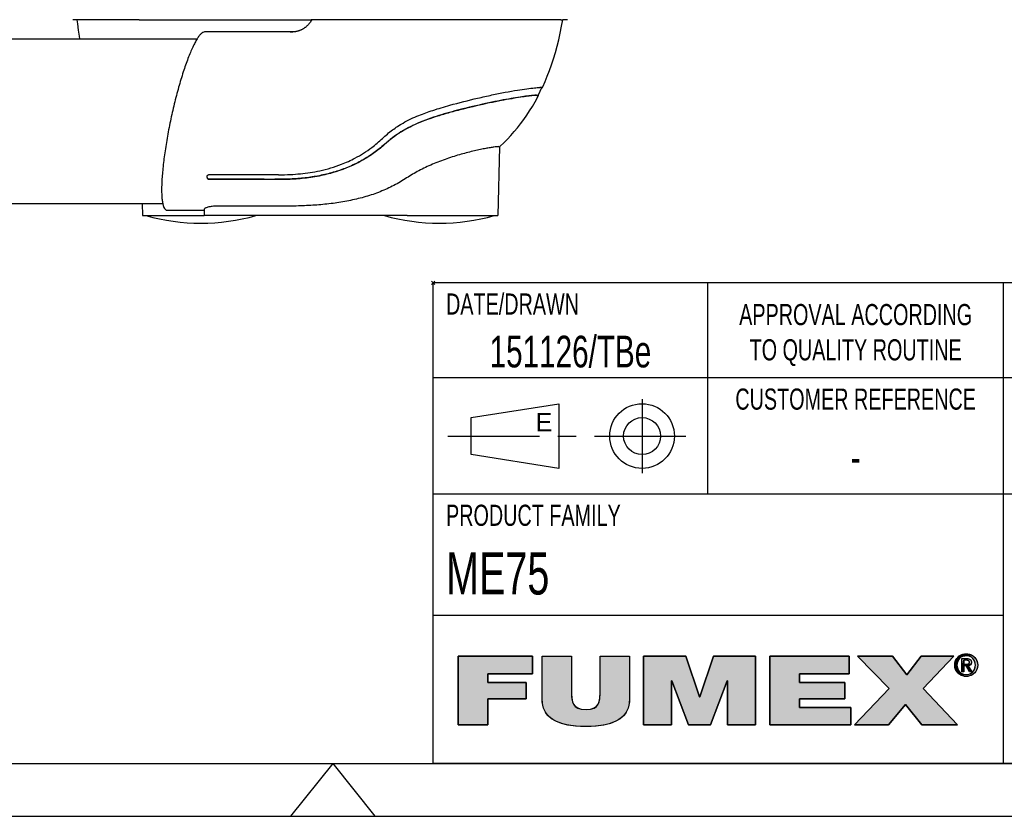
# Model space of a CAD drawing. Extents: x 0 to 420, y 0 to 297.
# Tile 3 of 9: x 205 to 299, y 0 to 75. Entities that reach past the tile are written whole.
import ezdxf

# ---------------------------------------------------------------- set-up
doc = ezdxf.new("R2010")
doc.units = 0
doc.header["$LTSCALE"] = 23.1
doc.linetypes.add('CENTER', pattern=[0.6, 0.375, -0.075, 0.075, -0.075])
doc.layers.get('0').update_dxf_attribs({"linetype": 'CONTINUOUS'})
for name, color, linetype in [('102181_DXF_CONTINUOUS_LINE', 7, 'CONTINUOUS'), ('102333-L_DXF_CONTINUOUS_LI', 7, 'CONTINUOUS'), ('102333-L_DXF_FORMAT', 7, 'CONTINUOUS'), ('105-5475-01_DXF_CONTINUOUS', 7, 'CONTINUOUS'), ('105-5475-02_DXF_CONTINUOUS', 7, 'CONTINUOUS')]:
    doc.layers.add(name, color=color, linetype=linetype)
doc.styles.get("Standard").update_dxf_attribs({"font": 'txt', "width": 0.7})
doc.styles.add('TEXTSTYLE_2', font='txt', dxfattribs={"width": 0.7})
doc.styles.add('TEXTSTYLE_3', font='txt')

# ---------------------------------------------------------------- blocks, each defined once
blk = doc.blocks.new('FUMEX_LOGO_BL1', base_point=(271.467, 11.941))
at = {"layer": '102333-L_DXF_FORMAT', "linetype": 'CONTINUOUS'}
for points in [[(249.687, 8.651), (246.886, 8.651), (246.886, 15.144), (253.914, 15.144), (253.914, 13.48), (249.687, 13.48), (249.687, 12.671), (253.316, 12.671), (253.316, 11.124), (249.687, 11.124)], [(263.1, 15.144), (263.1, 11.161), (263.061, 10.663), (262.951, 10.231), (262.77, 9.853), (262.519, 9.523), (262.195, 9.237), (261.786, 8.992), (261.277, 8.79), (260.65, 8.633), (259.879, 8.532), (258.962, 8.496), (258.038, 8.532), (257.267, 8.634), (256.638, 8.791), (256.129, 8.994), (255.719, 9.239), (255.393, 9.525), (255.141, 9.856), (254.961, 10.234), (254.849, 10.665), (254.811, 11.161), (254.811, 15.144), (257.612, 15.144), (257.612, 11.606), (257.625, 11.177), (257.682, 10.851), (257.79, 10.6), (257.955, 10.403), (258.195, 10.251), (258.526, 10.152), (258.974, 10.115), (259.411, 10.152), (259.733, 10.252), (259.966, 10.404), (260.128, 10.602), (260.233, 10.857), (260.287, 11.19), (260.299, 11.606), (260.299, 15.144)], [(267.078, 8.651), (264.429, 8.651), (264.429, 15.144), (268.415, 15.144), (269.713, 11.325), (269.739, 11.325), (271.038, 15.144), (275.023, 15.144), (275.023, 8.651), (272.375, 8.651), (272.375, 12.816), (272.349, 12.816), (270.77, 8.651), (268.682, 8.651), (267.103, 12.816), (267.078, 12.816)], [(284.038, 8.651), (276.373, 8.651), (276.373, 15.144), (283.898, 15.144), (283.898, 13.48), (279.174, 13.48), (279.174, 12.671), (283.465, 12.671), (283.465, 11.124), (279.174, 11.124), (279.174, 10.315), (284.038, 10.315)], [(287.6, 8.651), (284.392, 8.651), (287.677, 12.107), (284.684, 15.144), (287.97, 15.144), (289.345, 13.38), (290.694, 15.144), (293.801, 15.144), (290.886, 12.089), (294.133, 8.651), (290.758, 8.651), (289.205, 10.588)], [(294.318, 14.927), (294.237, 14.824), (294.173, 14.709), (294.126, 14.585), (294.097, 14.453), (294.087, 14.314), (293.883, 14.149), (293.871, 14.314), (293.883, 14.477), (293.919, 14.632), (293.976, 14.78), (294.056, 14.917), (294.364, 14.974)], [(294.465, 15.055), (294.364, 14.974), (294.056, 14.917), (294.156, 15.041), (294.578, 15.12)], [(294.699, 15.167), (294.578, 15.12), (294.156, 15.041), (294.275, 15.15), (294.828, 15.196)], [(294.963, 15.206), (294.828, 15.196), (294.275, 15.15), (294.342, 15.199), (295.438, 15.279), (295.58, 15.198), (295.645, 15.15), (295.764, 15.041), (295.864, 14.917), (295.943, 14.78), (296.001, 14.633), (296.036, 14.477), (296.048, 14.314), (296.036, 14.149), (296.001, 13.992), (295.944, 13.844), (295.864, 13.707), (295.765, 13.582), (295.646, 13.473), (295.579, 13.424), (295.438, 13.343), (295.286, 13.284), (295.126, 13.249), (294.798, 13.249), (294.637, 13.284), (294.484, 13.343), (294.408, 13.383), (294.963, 13.416), (295.096, 13.425), (295.224, 13.454), (295.345, 13.502), (295.457, 13.567), (295.557, 13.649), (295.603, 13.695), (295.683, 13.798), (295.747, 13.914), (295.794, 14.039), (295.823, 14.173), (295.832, 14.314), (295.823, 14.453), (295.794, 14.585), (295.747, 14.71), (295.682, 14.824), (295.602, 14.928), (295.557, 14.973), (295.456, 15.055), (295.344, 15.12), (295.224, 15.167), (295.096, 15.196)], [(294.963, 15.385), (295.126, 15.373), (295.286, 15.338), (295.438, 15.279), (294.342, 15.199), (294.484, 15.279), (294.637, 15.338), (294.798, 15.373)], [(294.735, 14.771), (294.548, 13.691), (294.548, 14.93), (295.019, 14.93), (295.024, 14.93), (295.128, 14.925), (295.212, 14.91), (295.279, 14.887), (295.334, 14.857), (295.378, 14.819), (295.396, 14.797), (295.412, 14.773), (295.436, 14.72), (295.452, 14.655), (295.457, 14.578), (295.451, 14.504), (295.435, 14.44), (295.409, 14.386), (295.092, 14.395), (295.131, 14.403), (295.162, 14.414), (295.188, 14.427), (295.21, 14.444), (295.228, 14.464), (295.242, 14.487), (295.252, 14.516), (295.259, 14.549), (295.261, 14.589), (295.259, 14.623), (295.252, 14.652), (295.241, 14.677), (295.225, 14.699), (295.206, 14.718), (295.182, 14.734), (295.153, 14.748), (295.118, 14.759), (295.076, 14.766), (295.026, 14.771), (294.991, 14.771), (294.863, 14.771)], [(294.097, 14.173), (294.126, 14.039), (294.173, 13.914), (294.237, 13.799), (294.317, 13.696), (294.155, 13.583), (294.056, 13.707), (293.976, 13.844), (293.919, 13.993), (293.883, 14.149), (294.087, 14.314)], [(294.96, 14.388), (294.978, 14.388), (295.043, 14.39), (295.092, 14.395), (295.409, 14.386), (294.735, 14.229), (294.735, 13.691), (294.548, 13.691), (294.735, 14.771), (294.735, 14.58), (294.735, 14.388), (294.848, 14.388)], [(295.136, 14.237), (295.489, 13.691), (295.278, 13.691), (294.951, 14.229), (294.735, 14.229), (295.409, 14.386), (295.373, 14.341), (295.328, 14.303), (295.273, 14.273), (295.207, 14.25)], [(294.364, 13.648), (294.465, 13.567), (294.273, 13.474), (294.155, 13.583), (294.317, 13.696)], [(294.577, 13.502), (294.699, 13.454), (294.408, 13.383), (294.273, 13.474), (294.465, 13.567)]]:
    blk.add_hatch(color=7, dxfattribs=at).paths.add_polyline_path(points)
at = {"layer": '102333-L_DXF_FORMAT', "color": 7, "linetype": 'CONTINUOUS'}
for p, q in [((253.914, 15.144), (246.886, 15.144)), ((246.886, 15.144), (246.886, 8.651)), ((253.914, 15.144), (246.886, 15.144)), ((246.886, 15.144), (246.886, 8.651)), ((253.914, 13.48), (253.914, 15.144)), ((253.914, 13.48), (253.914, 15.144)), ((268.415, 15.144), (264.429, 15.144)), ((264.429, 15.144), (264.429, 8.651)), ((268.415, 15.144), (264.429, 15.144)), ((264.429, 15.144), (264.429, 8.651)), ((269.713, 11.325), (268.415, 15.144)), ((269.713, 11.325), (268.415, 15.144)), ((271.038, 15.144), (269.739, 11.325)), ((271.038, 15.144), (269.739, 11.325)), ((275.023, 15.144), (271.038, 15.144)), ((275.023, 15.144), (271.038, 15.144)), ((275.023, 8.651), (275.023, 15.144)), ((275.023, 8.651), (275.023, 15.144)), ((283.898, 15.144), (276.373, 15.144)), ((276.373, 15.144), (276.373, 8.651)), ((283.898, 15.144), (276.373, 15.144)), ((276.373, 15.144), (276.373, 8.651)), ((283.898, 13.48), (283.898, 15.144)), ((283.898, 13.48), (283.898, 15.144)), ((287.97, 15.144), (284.684, 15.144)), ((284.684, 15.144), (287.677, 12.107)), ((287.97, 15.144), (284.684, 15.144)), ((284.684, 15.144), (287.677, 12.107)), ((289.345, 13.38), (287.97, 15.144)), ((289.345, 13.38), (287.97, 15.144)), ((290.694, 15.144), (289.345, 13.38)), ((290.694, 15.144), (289.345, 13.38)), ((293.801, 15.144), (290.694, 15.144)), ((293.801, 15.144), (290.694, 15.144)), ((290.886, 12.089), (293.801, 15.144)), ((290.886, 12.089), (293.801, 15.144)), ((249.687, 12.671), (249.687, 13.48)), ((249.687, 13.48), (253.914, 13.48)), ((249.687, 12.671), (249.687, 13.48)), ((249.687, 13.48), (253.914, 13.48)), ((279.174, 12.671), (279.174, 13.48)), ((279.174, 13.48), (283.898, 13.48)), ((279.174, 12.671), (279.174, 13.48)), ((279.174, 13.48), (283.898, 13.48)), ((253.316, 12.671), (249.687, 12.671)), ((253.316, 12.671), (249.687, 12.671)), ((253.316, 11.124), (253.316, 12.671)), ((253.316, 11.124), (253.316, 12.671)), ((267.078, 8.651), (267.078, 12.816)), ((267.078, 12.816), (267.103, 12.816)), ((267.078, 8.651), (267.078, 12.816)), ((267.078, 12.816), (267.103, 12.816)), ((267.103, 12.816), (268.682, 8.651)), ((267.103, 12.816), (268.682, 8.651)), ((270.77, 8.651), (272.349, 12.816)), ((270.77, 8.651), (272.349, 12.816)), ((272.349, 12.816), (272.375, 12.816)), ((272.349, 12.816), (272.375, 12.816)), ((272.375, 12.816), (272.375, 8.651)), ((272.375, 12.816), (272.375, 8.651)), ((283.465, 12.671), (279.174, 12.671)), ((283.465, 12.671), (279.174, 12.671)), ((283.465, 11.124), (283.465, 12.671)), ((283.465, 11.124), (283.465, 12.671)), ((269.739, 11.325), (269.713, 11.325)), ((269.739, 11.325), (269.713, 11.325)), ((287.677, 12.107), (284.392, 8.651)), ((287.677, 12.107), (284.392, 8.651)), ((294.133, 8.651), (290.886, 12.089)), ((294.133, 8.651), (290.886, 12.089)), ((249.687, 8.651), (249.687, 11.124)), ((249.687, 11.124), (253.316, 11.124)), ((249.687, 8.651), (249.687, 11.124)), ((249.687, 11.124), (253.316, 11.124)), ((279.174, 10.315), (279.174, 11.124)), ((279.174, 11.124), (283.465, 11.124)), ((279.174, 10.315), (279.174, 11.124)), ((279.174, 11.124), (283.465, 11.124)), ((284.038, 10.315), (279.174, 10.315)), ((284.038, 10.315), (279.174, 10.315)), ((284.038, 8.651), (284.038, 10.315)), ((284.038, 8.651), (284.038, 10.315)), ((287.6, 8.651), (289.205, 10.588)), ((287.6, 8.651), (289.205, 10.588)), ((289.205, 10.588), (290.758, 8.651)), ((289.205, 10.588), (290.758, 8.651)), ((246.886, 8.651), (249.687, 8.651)), ((246.886, 8.651), (249.687, 8.651)), ((264.429, 8.651), (267.078, 8.651)), ((264.429, 8.651), (267.078, 8.651)), ((268.682, 8.651), (270.77, 8.651)), ((268.682, 8.651), (270.77, 8.651)), ((272.375, 8.651), (275.023, 8.651)), ((272.375, 8.651), (275.023, 8.651)), ((276.373, 8.651), (284.038, 8.651)), ((276.373, 8.651), (284.038, 8.651)), ((284.392, 8.651), (287.6, 8.651)), ((284.392, 8.651), (287.6, 8.651)), ((290.758, 8.651), (294.133, 8.651)), ((290.758, 8.651), (294.133, 8.651))]:
    blk.add_line(p, q, dxfattribs=at)
for points in [[(249.687, 8.651), (246.886, 8.651), (246.886, 15.144), (253.914, 15.144), (253.914, 13.48), (249.687, 13.48), (249.687, 12.671), (253.316, 12.671), (253.316, 11.124), (249.687, 11.124), (249.687, 8.651)], [(263.1, 15.144), (263.1, 11.161), (263.061, 10.663), (262.951, 10.231), (262.77, 9.853), (262.519, 9.523), (262.195, 9.237), (261.786, 8.992), (261.277, 8.79), (260.65, 8.633), (259.879, 8.532), (258.962, 8.496), (258.038, 8.532), (257.267, 8.634), (256.638, 8.791), (256.129, 8.994), (255.719, 9.239), (255.393, 9.525), (255.141, 9.856), (254.961, 10.234), (254.849, 10.665), (254.811, 11.161), (254.811, 15.144), (257.612, 15.144), (257.612, 11.606), (257.625, 11.177), (257.682, 10.851), (257.79, 10.6), (257.955, 10.403), (258.195, 10.251), (258.526, 10.152), (258.974, 10.115), (259.411, 10.152), (259.733, 10.252), (259.966, 10.404), (260.128, 10.602), (260.233, 10.857), (260.287, 11.19), (260.299, 11.606), (260.299, 15.144), (263.1, 15.144)], [(267.078, 8.651), (264.429, 8.651), (264.429, 15.144), (268.415, 15.144), (269.713, 11.325), (269.739, 11.325), (271.038, 15.144), (275.023, 15.144), (275.023, 8.651), (272.375, 8.651), (272.375, 12.816), (272.349, 12.816), (270.77, 8.651), (268.682, 8.651), (267.103, 12.816), (267.078, 12.816), (267.078, 8.651)], [(284.038, 8.651), (276.373, 8.651), (276.373, 15.144), (283.898, 15.144), (283.898, 13.48), (279.174, 13.48), (279.174, 12.671), (283.465, 12.671), (283.465, 11.124), (279.174, 11.124), (279.174, 10.315), (284.038, 10.315), (284.038, 8.651)], [(287.6, 8.651), (284.392, 8.651), (287.677, 12.107), (284.684, 15.144), (287.97, 15.144), (289.345, 13.38), (290.694, 15.144), (293.801, 15.144), (290.886, 12.089), (294.133, 8.651), (290.758, 8.651), (289.205, 10.588), (287.6, 8.651)], [(294.318, 14.927), (294.237, 14.824), (294.173, 14.709), (294.126, 14.585), (294.097, 14.453), (294.087, 14.314), (293.883, 14.149), (293.871, 14.314), (293.883, 14.477), (293.919, 14.632), (293.976, 14.78), (294.056, 14.917), (294.364, 14.974), (294.318, 14.927)], [(294.465, 15.055), (294.364, 14.974), (294.056, 14.917), (294.156, 15.041), (294.578, 15.12), (294.465, 15.055)], [(294.699, 15.167), (294.578, 15.12), (294.156, 15.041), (294.275, 15.15), (294.828, 15.196), (294.699, 15.167)], [(294.963, 15.206), (294.828, 15.196), (294.275, 15.15), (294.342, 15.199), (295.438, 15.279), (295.58, 15.198), (295.645, 15.15), (295.764, 15.041), (295.864, 14.917), (295.943, 14.78), (296.001, 14.633), (296.036, 14.477), (296.048, 14.314), (296.036, 14.149), (296.001, 13.992), (295.944, 13.844), (295.864, 13.707), (295.765, 13.582), (295.646, 13.473), (295.579, 13.424), (295.438, 13.343), (295.286, 13.284), (295.126, 13.249), (294.798, 13.249), (294.637, 13.284), (294.484, 13.343), (294.408, 13.383), (294.963, 13.416), (295.096, 13.425), (295.224, 13.454), (295.345, 13.502), (295.457, 13.567), (295.557, 13.649), (295.603, 13.695), (295.683, 13.798), (295.747, 13.914), (295.794, 14.039), (295.823, 14.173), (295.832, 14.314), (295.823, 14.453), (295.794, 14.585), (295.747, 14.71), (295.682, 14.824), (295.602, 14.928), (295.557, 14.973), (295.456, 15.055), (295.344, 15.12), (295.224, 15.167), (295.096, 15.196), (294.963, 15.206)], [(294.963, 15.385), (295.126, 15.373), (295.286, 15.338), (295.438, 15.279), (294.342, 15.199), (294.484, 15.279), (294.637, 15.338), (294.798, 15.373), (294.963, 15.385)], [(294.735, 14.771), (294.548, 13.691), (294.548, 14.93), (295.019, 14.93), (295.024, 14.93), (295.128, 14.925), (295.212, 14.91), (295.279, 14.887), (295.334, 14.857), (295.378, 14.819), (295.396, 14.797), (295.412, 14.773), (295.436, 14.72), (295.452, 14.655), (295.457, 14.578), (295.451, 14.504), (295.435, 14.44), (295.409, 14.386), (295.092, 14.395), (295.131, 14.403), (295.162, 14.414), (295.188, 14.427), (295.21, 14.444), (295.228, 14.464), (295.242, 14.487), (295.252, 14.516), (295.259, 14.549), (295.261, 14.589), (295.259, 14.623), (295.252, 14.652), (295.241, 14.677), (295.225, 14.699), (295.206, 14.718), (295.182, 14.734), (295.153, 14.748), (295.118, 14.759), (295.076, 14.766), (295.026, 14.771), (294.991, 14.771), (294.863, 14.771), (294.735, 14.771)], [(294.097, 14.173), (294.126, 14.039), (294.173, 13.914), (294.237, 13.799), (294.317, 13.696), (294.155, 13.583), (294.056, 13.707), (293.976, 13.844), (293.919, 13.993), (293.883, 14.149), (294.087, 14.314), (294.097, 14.173)], [(294.96, 14.388), (294.978, 14.388), (295.043, 14.39), (295.092, 14.395), (295.409, 14.386), (294.735, 14.229), (294.735, 13.691), (294.548, 13.691), (294.735, 14.771), (294.735, 14.58), (294.735, 14.388), (294.848, 14.388), (294.96, 14.388)], [(295.136, 14.237), (295.489, 13.691), (295.278, 13.691), (294.951, 14.229), (294.735, 14.229), (295.409, 14.386), (295.373, 14.341), (295.328, 14.303), (295.273, 14.273), (295.207, 14.25), (295.136, 14.237)], [(294.364, 13.648), (294.465, 13.567), (294.273, 13.474), (294.155, 13.583), (294.317, 13.696), (294.364, 13.648)], [(294.577, 13.502), (294.699, 13.454), (294.408, 13.383), (294.273, 13.474), (294.465, 13.567), (294.577, 13.502)]]:
    blk.add_lwpolyline(points, dxfattribs=at)
for points, knots in [([(263.1, 15.144), (263.1, 15.144), (260.299, 15.144), (260.299, 15.144), (260.299, 15.144), (260.299, 11.606), (260.299, 11.606), (260.299, 10.943), (260.299, 10.115), (258.974, 10.115), (257.612, 10.115), (257.612, 10.943), (257.612, 11.606), (257.612, 11.606), (257.612, 15.144), (257.612, 15.144), (257.612, 15.144), (254.811, 15.144), (254.811, 15.144), (254.811, 15.144), (254.811, 11.161), (254.811, 11.161), (254.811, 9.36), (256.186, 8.496), (258.962, 8.496), (261.738, 8.496), (263.1, 9.36), (263.1, 11.161), (263.1, 11.161), (263.1, 15.144), (263.1, 15.144)], [0, 0, 0, 0, 1, 1, 1, 2, 2, 2, 3, 3, 3, 4, 4, 4, 5, 5, 5, 6, 6, 6, 7, 7, 7, 8, 8, 8, 9, 9, 9, 10, 10, 10, 10]), ([(263.1, 15.144), (263.1, 15.144), (260.299, 15.144), (260.299, 15.144), (260.299, 15.144), (260.299, 11.606), (260.299, 11.606), (260.299, 10.943), (260.299, 10.115), (258.974, 10.115), (257.612, 10.115), (257.612, 10.943), (257.612, 11.606), (257.612, 11.606), (257.612, 15.144), (257.612, 15.144), (257.612, 15.144), (254.811, 15.144), (254.811, 15.144), (254.811, 15.144), (254.811, 11.161), (254.811, 11.161), (254.811, 9.36), (256.186, 8.496), (258.962, 8.496), (261.738, 8.496), (263.1, 9.36), (263.1, 11.161), (263.1, 11.161), (263.1, 15.144), (263.1, 15.144)], [0, 0, 0, 0, 1, 1, 1, 2, 2, 2, 3, 3, 3, 4, 4, 4, 5, 5, 5, 6, 6, 6, 7, 7, 7, 8, 8, 8, 9, 9, 9, 10, 10, 10, 10]), ([(294.963, 13.237), (295.548, 13.237), (296.048, 13.691), (296.048, 14.314), (296.048, 14.93), (295.548, 15.385), (294.963, 15.385), (294.372, 15.385), (293.871, 14.93), (293.871, 14.314), (293.871, 13.691), (294.372, 13.237), (294.963, 13.237)], [0, 0, 0, 0, 1, 1, 1, 2, 2, 2, 3, 3, 3, 4, 4, 4, 4]), ([(294.963, 13.237), (295.548, 13.237), (296.048, 13.691), (296.048, 14.314), (296.048, 14.93), (295.548, 15.385), (294.963, 15.385), (294.372, 15.385), (293.871, 14.93), (293.871, 14.314), (293.871, 13.691), (294.372, 13.237), (294.963, 13.237)], [0, 0, 0, 0, 1, 1, 1, 2, 2, 2, 3, 3, 3, 4, 4, 4, 4]), ([(294.087, 14.314), (294.087, 14.823), (294.471, 15.206), (294.963, 15.206), (295.449, 15.206), (295.832, 14.823), (295.832, 14.314), (295.832, 13.797), (295.449, 13.416), (294.963, 13.416), (294.471, 13.416), (294.087, 13.797), (294.087, 14.314)], [0, 0, 0, 0, 1, 1, 1, 2, 2, 2, 3, 3, 3, 4, 4, 4, 4]), ([(294.087, 14.314), (294.087, 14.823), (294.471, 15.206), (294.963, 15.206), (295.449, 15.206), (295.832, 14.823), (295.832, 14.314), (295.832, 13.797), (295.449, 13.416), (294.963, 13.416), (294.471, 13.416), (294.087, 13.797), (294.087, 14.314)], [0, 0, 0, 0, 1, 1, 1, 2, 2, 2, 3, 3, 3, 4, 4, 4, 4]), ([(294.735, 14.229), (294.735, 14.229), (294.951, 14.229), (294.951, 14.229), (294.951, 14.229), (295.278, 13.691), (295.278, 13.691), (295.278, 13.691), (295.489, 13.691), (295.489, 13.691), (295.489, 13.691), (295.136, 14.237), (295.136, 14.237), (295.318, 14.26), (295.457, 14.356), (295.457, 14.578), (295.457, 14.823), (295.312, 14.93), (295.019, 14.93), (295.019, 14.93), (294.548, 14.93), (294.548, 14.93), (294.548, 14.93), (294.548, 13.691), (294.548, 13.691), (294.548, 13.691), (294.735, 13.691), (294.735, 13.691), (294.735, 13.691), (294.735, 14.229), (294.735, 14.229)], [0, 0, 0, 0, 1, 1, 1, 2, 2, 2, 3, 3, 3, 4, 4, 4, 5, 5, 5, 6, 6, 6, 7, 7, 7, 8, 8, 8, 9, 9, 9, 10, 10, 10, 10]), ([(294.735, 14.229), (294.735, 14.229), (294.951, 14.229), (294.951, 14.229), (294.951, 14.229), (295.278, 13.691), (295.278, 13.691), (295.278, 13.691), (295.489, 13.691), (295.489, 13.691), (295.489, 13.691), (295.136, 14.237), (295.136, 14.237), (295.318, 14.26), (295.457, 14.356), (295.457, 14.578), (295.457, 14.823), (295.312, 14.93), (295.019, 14.93), (295.019, 14.93), (294.548, 14.93), (294.548, 14.93), (294.548, 14.93), (294.548, 13.691), (294.548, 13.691), (294.548, 13.691), (294.735, 13.691), (294.735, 13.691), (294.735, 13.691), (294.735, 14.229), (294.735, 14.229)], [0, 0, 0, 0, 1, 1, 1, 2, 2, 2, 3, 3, 3, 4, 4, 4, 5, 5, 5, 6, 6, 6, 7, 7, 7, 8, 8, 8, 9, 9, 9, 10, 10, 10, 10]), ([(294.735, 14.388), (294.735, 14.388), (294.735, 14.771), (294.735, 14.771), (294.735, 14.771), (294.991, 14.771), (294.991, 14.771), (295.122, 14.771), (295.261, 14.743), (295.261, 14.589), (295.261, 14.399), (295.119, 14.388), (294.96, 14.388), (294.96, 14.388), (294.735, 14.388), (294.735, 14.388)], [0, 0, 0, 0, 1, 1, 1, 2, 2, 2, 3, 3, 3, 4, 4, 4, 5, 5, 5, 5]), ([(294.735, 14.388), (294.735, 14.388), (294.735, 14.771), (294.735, 14.771), (294.735, 14.771), (294.991, 14.771), (294.991, 14.771), (295.122, 14.771), (295.261, 14.743), (295.261, 14.589), (295.261, 14.399), (295.119, 14.388), (294.96, 14.388), (294.96, 14.388), (294.735, 14.388), (294.735, 14.388)], [0, 0, 0, 0, 1, 1, 1, 2, 2, 2, 3, 3, 3, 4, 4, 4, 5, 5, 5, 5])]:
    blk.add_open_spline(points, degree=3, knots=knots, dxfattribs=at)
for points in [[(294.963, 13.416), (294.408, 13.383), (294.828, 13.425), (294.699, 13.454)], [(294.963, 13.237), (294.798, 13.249), (295.126, 13.249)]]:
    blk.add_solid(points, dxfattribs=at)
blk = doc.blocks.new('SYMBOL_1_BL2', base_point=(257.498, 35.998))
at = {"layer": '102333-L_DXF_CONTINUOUS_LI', "color": 7, "linetype": 'CENTER'}
for p, q in [((264.28, 39.498), (264.28, 32.498)), ((245.905, 35.998), (269.092, 35.998))]:
    blk.add_line(p, q, dxfattribs=at)
at = {"layer": '102333-L_DXF_CONTINUOUS_LI', "color": 7, "linetype": 'CONTINUOUS'}
for p, q in [((248.092, 37.748), (256.405, 39.061)), ((256.405, 39.061), (256.405, 32.936)), ((248.092, 34.248), (248.092, 37.748)), ((256.405, 32.936), (248.092, 34.248))]:
    blk.add_line(p, q, dxfattribs=at)
for radius in [3.062, 1.75]:
    blk.add_circle((264.28, 35.998), radius, dxfattribs=at)

msp = doc.modelspace()

# ---------------------------------------------------------------- linework, layer by layer
at = {"layer": '102181_DXF_CONTINUOUS_LINE', "color": 7, "linetype": 'CONTINUOUS'}
for p, q in [((61.917, 73.615), (222.169, 73.615)), ((61.917, 58.015), (218.904, 58.015))]:
    msp.add_line(p, q, dxfattribs=at)
at = {"layer": '102333-L_DXF_FORMAT', "color": 7, "linetype": 'CONTINUOUS'}
for p, q in [((244.655, 50.342), (244.342, 50.655)), ((244.655, 50.655), (244.342, 50.342)), ((414.998, 50.498), (244.498, 50.498)), ((244.498, 4.998), (244.498, 50.498)), ((270.498, 30.498), (270.498, 50.498)), ((298.498, 4.998), (298.498, 50.498)), ((414.998, 41.498), (244.498, 41.498)), ((414.998, 30.498), (244.498, 30.498)), ((298.498, 18.998), (244.498, 18.998)), ((24.998, 4.998), (414.998, 4.998)), ((234.998, 4.998), (231.002, -0.002)), ((234.998, 4.998), (238.995, -0.002)), ((414.998, 4.998), (244.498, 4.998)), ((-0.002, -0.002), (419.998, -0.002))]:
    msp.add_line(p, q, dxfattribs=at)
at = {"layer": '105-5475-01_DXF_CONTINUOUS', "color": 7, "linetype": 'CONTINUOUS'}
for p, q in [((232.88, 75.197), (232.848, 75.152)), ((232.93, 75.269), (232.88, 75.197)), ((232.981, 75.342), (232.93, 75.269)), ((233.032, 75.413), (232.956, 75.417)), ((233.029, 75.413), (232.981, 75.342)), ((256.586, 75.393), (234.483, 75.405)), ((256.586, 75.393), (256.764, 75.393)), ((257.226, 75.417), (256.764, 75.393)), ((226.26, 74.255), (222.863, 74.255)), ((227.396, 74.255), (226.26, 74.255)), ((227.396, 74.255), (226.26, 74.255)), ((227.321, 74.255), (226.26, 74.255)), ((227.347, 74.255), (227.321, 74.255)), ((228.429, 74.254), (227.396, 74.255)), ((229.38, 74.255), (228.429, 74.254)), ((228.745, 74.255), (228.429, 74.254)), ((229.202, 74.255), (228.745, 74.255)), ((229.642, 74.255), (229.512, 74.255)), ((229.769, 74.255), (229.642, 74.255)), ((229.873, 74.255), (229.681, 74.255)), ((230.769, 74.255), (230.233, 74.254)), ((231.027, 74.254), (230.769, 74.255)), ((230.957, 74.254), (230.818, 74.255)), ((231.053, 74.254), (230.957, 74.254)), ((231.094, 74.254), (231.053, 74.254)), ((231.063, 74.254), (231.057, 74.254)), ((231.13, 74.255), (231.094, 74.254)), ((231.173, 74.256), (231.13, 74.255)), ((254.451, 68.232), (254.415, 68.251)), ((250.781, 63.377), (250.611, 56.875)), ((223.43, 60.28), (223.305, 60.28)), ((223.435, 60.306), (223.31, 60.306)), ((219.33, 57.375), (220.077, 57.375)), ((220.077, 57.375), (220.818, 57.375)), ((220.818, 57.375), (221.552, 57.375)), ((221.552, 57.375), (222.279, 57.375)), ((222.279, 57.375), (222.828, 57.375)), ((222.826, 57.47), (222.841, 56.875)), ((242.045, 56.875), (222.841, 56.875)), ((242.045, 56.875), (250.611, 56.875))]:
    msp.add_line(p, q, dxfattribs=at)
for points in [[(232.848, 75.151), (232.816, 75.108), (232.781, 75.063), (232.745, 75.018), (232.709, 74.976), (232.672, 74.935), (232.635, 74.896), (232.597, 74.858), (232.56, 74.822), (232.522, 74.787), (232.484, 74.754), (232.445, 74.722), (232.407, 74.691), (232.368, 74.662), (232.33, 74.634), (232.291, 74.607), (232.252, 74.582), (232.213, 74.557), (232.173, 74.534), (232.134, 74.511), (232.094, 74.49), (232.055, 74.47), (232.015, 74.451), (231.975, 74.433), (231.934, 74.416), (231.894, 74.399), (231.853, 74.384), (231.813, 74.369), (231.772, 74.356), (231.732, 74.343), (231.691, 74.331), (231.652, 74.32), (231.612, 74.31), (231.573, 74.301), (231.535, 74.293), (231.498, 74.286), (231.461, 74.28), (231.426, 74.274), (231.391, 74.27), (231.356, 74.266), (231.321, 74.263), (231.286, 74.26), (231.249, 74.258)], [(254.834, 68.976), (254.871, 69.054), (255.095, 69.555), (255.31, 70.073), (255.516, 70.606), (255.712, 71.156), (255.899, 71.722), (256.074, 72.304), (256.239, 72.902), (256.392, 73.518), (256.533, 74.151), (256.662, 74.801), (256.764, 75.393)], [(229.48, 74.255), (229.411, 74.255), (229.342, 74.255), (229.202, 74.255)], [(229.512, 74.255), (229.446, 74.255), (229.38, 74.255)], [(229.681, 74.255), (229.615, 74.255), (229.48, 74.255)], [(230.249, 74.254), (230.076, 74.254), (230.017, 74.254), (229.956, 74.255), (229.769, 74.255)], [(230.233, 74.254), (230.058, 74.254), (229.997, 74.254), (229.873, 74.255)], [(230.818, 74.255), (230.787, 74.255), (230.249, 74.254)], [(231.249, 74.258), (231.212, 74.257), (231.173, 74.256)], [(254.429, 68.243), (254.631, 68.642), (254.798, 68.993)], [(250.781, 63.371), (250.843, 63.429), (251.193, 63.765), (251.533, 64.109), (251.862, 64.461), (252.181, 64.822), (252.489, 65.192), (252.787, 65.571), (253.076, 65.961), (253.357, 66.363), (253.629, 66.775), (253.893, 67.202), (254.149, 67.643), (254.398, 68.098), (254.459, 68.214)]]:
    msp.add_lwpolyline(points, dxfattribs=at)
for centre, radius, start, end in [((231.016, 86.572), 12.319, 269.72511, 270.19147), ((231.033, 81.311), 7.057, 270.2448, 270.78347), ((231.055, 79.607), 5.353, 270.79983, 271.01842), ((231.078, 78.421), 4.167, 270.99097, 272.00644), ((254.822, 61.936), 7.07, 91.08686, 91.66411), ((245.091, 75.149), 19, 254.11638, 285.88362)]:
    msp.add_arc(centre, radius, start, end, dxfattribs=at)
for points, knots in [([(234.483, 75.405), (234.287, 75.406), (233.944, 75.406), (233.503, 75.408), (233.229, 75.409), (233.089, 75.412), (233.046, 75.412), (233.032, 75.413)], [0, 0, 0, 0, 0.405149, 0.710377, 0.912414, 0.97146, 1, 1, 1, 1]), ([(222.863, 74.255), (222.81, 74.255), (222.688, 74.214), (222.518, 74.079), (222.336, 73.869), (222.143, 73.582), (221.94, 73.222), (221.728, 72.791), (221.509, 72.293), (221.201, 71.517), (220.822, 70.421), (220.392, 68.984), (219.987, 67.431), (219.623, 65.82), (219.312, 64.21), (219.067, 62.658), (218.919, 61.426), (218.843, 60.513), (218.809, 59.899), (218.797, 59.34), (218.807, 58.843), (218.838, 58.412), (218.89, 58.052), (218.963, 57.765), (219.046, 57.575), (219.127, 57.469), (219.189, 57.415), (219.257, 57.382), (219.306, 57.375), (219.33, 57.375)], [0, 0, 0, 0, 0.008911, 0.020661, 0.036059, 0.055345, 0.078516, 0.105421, 0.135857, 0.169548, 0.245422, 0.330257, 0.420963, 0.514312, 0.607032, 0.695869, 0.777664, 0.814987, 0.849459, 0.880768, 0.908629, 0.93281, 0.953158, 0.969612, 0.982323, 0.987451, 0.991936, 0.996016, 1, 1, 1, 1]), ([(230.818, 74.255), (230.649, 74.255), (230.328, 74.254), (229.637, 74.255), (229.115, 74.255), (228.745, 74.255)], [0, 0, 0, 0, 0.244662, 0.465256, 1, 1, 1, 1]), ([(239.709, 64.18), (240.008, 64.462), (240.627, 64.99), (241.774, 65.74), (243.063, 66.347), (244.555, 66.877), (246.409, 67.423), (248.283, 67.895), (250.035, 68.286), (251.296, 68.54), (252.4, 68.736), (253.326, 68.878), (254.034, 68.964), (254.446, 68.998), (254.616, 69.003)], [0, 0, 0, 0, 0.07754, 0.153186, 0.258012, 0.345717, 0.451883, 0.622796, 0.710371, 0.790814, 0.865452, 0.922079, 0.967733, 1, 1, 1, 1]), ([(254.772, 69.002), (254.766, 69.002), (254.738, 69.004), (254.71, 69.005), (254.688, 69.005)], [0, 0, 0, 0, 0.212452, 1, 1, 1, 1]), ([(254.826, 68.992), (254.819, 68.995), (254.801, 68.999), (254.783, 69.001), (254.772, 69.002)], [0, 0, 0, 0, 0.400181, 1, 1, 1, 1]), ([(254.811, 68.955), (254.814, 68.957), (254.822, 68.962), (254.831, 68.969), (254.834, 68.976)], [0, 0, 0, 0, 0.324029, 1, 1, 1, 1]), ([(254.834, 68.976), (254.836, 68.979), (254.836, 68.987), (254.829, 68.99), (254.826, 68.992)], [0, 0, 0, 0, 0.435975, 1, 1, 1, 1]), ([(254.283, 68.265), (254.172, 68.264), (253.887, 68.244), (253.37, 68.185), (252.68, 68.087), (251.832, 67.946), (250.847, 67.763), (249.323, 67.452), (248.137, 67.176), (247.321, 66.971)], [0, 0, 0, 0, 0.047004, 0.120874, 0.21997, 0.342116, 0.484513, 0.643988, 1, 1, 1, 1]), ([(254.318, 68.247), (254.207, 68.245), (253.925, 68.226), (253.416, 68.168), (252.736, 68.072), (251.898, 67.934), (250.919, 67.754), (249.377, 67.441), (248.169, 67.162), (247.334, 66.952)], [0, 0, 0, 0, 0.046697, 0.119149, 0.21622, 0.33626, 0.477413, 0.636468, 1, 1, 1, 1]), ([(254.283, 68.265), (254.311, 68.265), (254.35, 68.264), (254.394, 68.258), (254.409, 68.254), (254.415, 68.251)], [0, 0, 0, 0, 0.638349, 0.852875, 1, 1, 1, 1]), ([(254.318, 68.247), (254.347, 68.246), (254.385, 68.246), (254.429, 68.24), (254.445, 68.235), (254.451, 68.232)], [0, 0, 0, 0, 0.64124, 0.854465, 1, 1, 1, 1]), ([(254.451, 68.232), (254.454, 68.23), (254.461, 68.226), (254.46, 68.217), (254.459, 68.214)], [0, 0, 0, 0, 0.542939, 1, 1, 1, 1]), ([(254.77, 68.934), (254.774, 68.936), (254.788, 68.942), (254.802, 68.949), (254.811, 68.955)], [0, 0, 0, 0, 0.286716, 1, 1, 1, 1]), ([(247.334, 66.952), (246.909, 66.845), (246.103, 66.634), (244.649, 66.21), (243.34, 65.746), (242.171, 65.191), (241.376, 64.735), (240.611, 64.207), (240.131, 63.806), (239.892, 63.593)], [0, 0, 0, 0, 0.159107, 0.302745, 0.55079, 0.662699, 0.772833, 0.883558, 1, 1, 1, 1]), ([(247.321, 66.971), (246.982, 66.885), (246.302, 66.708), (245.284, 66.42), (244.273, 66.098), (243.287, 65.729), (242.342, 65.301), (241.456, 64.806), (240.637, 64.246), (240.136, 63.828), (239.895, 63.614)], [0, 0, 0, 0, 0.127157, 0.256057, 0.385243, 0.513366, 0.639351, 0.762545, 0.882749, 1, 1, 1, 1]), ([(229.856, 60.731), (230.236, 60.73), (230.93, 60.749), (232.242, 60.846), (233.875, 61.095), (235.612, 61.607), (237.261, 62.353), (238.568, 63.179), (239.386, 63.873), (239.709, 64.18)], [0, 0, 0, 0, 0.106549, 0.194492, 0.368619, 0.568767, 0.699945, 0.874992, 1, 1, 1, 1]), ([(239.892, 63.593), (239.85, 63.555), (239.715, 63.434), (239.371, 63.145), (238.721, 62.647), (237.38, 61.802), (235.71, 61.099), (233.856, 60.622), (232.592, 60.425), (231.607, 60.335), (230.811, 60.288), (230.268, 60.278), (229.919, 60.277)], [0, 0, 0, 0, 0.015553, 0.050709, 0.125407, 0.243692, 0.49239, 0.626752, 0.777382, 0.848596, 0.902598, 1, 1, 1, 1]), ([(239.895, 63.614), (239.735, 63.47), (239.408, 63.191), (238.721, 62.669), (237.804, 62.086), (236.624, 61.507), (235.375, 61.044), (234.069, 60.697), (232.716, 60.462), (231.564, 60.352), (230.63, 60.31), (230.16, 60.304), (229.924, 60.304)], [0, 0, 0, 0, 0.059983, 0.120037, 0.240645, 0.362507, 0.486088, 0.611662, 0.739282, 0.868811, 0.934226, 1, 1, 1, 1]), ([(250.695, 63.396), (250.637, 63.396), (250.49, 63.384), (250.228, 63.351), (249.88, 63.297), (249.454, 63.221), (248.957, 63.121), (248.182, 62.95), (247.118, 62.676), (245.783, 62.262), (244.437, 61.75), (243.161, 61.146), (242.365, 60.677), (241.994, 60.432)], [0, 0, 0, 0, 0.018807, 0.047554, 0.085766, 0.132765, 0.187704, 0.249595, 0.389715, 0.543557, 0.701632, 0.855806, 1, 1, 1, 1]), ([(250.695, 63.396), (250.708, 63.396), (250.73, 63.395), (250.757, 63.393), (250.781, 63.386), (250.781, 63.377)], [0, 0, 0, 0, 0.416479, 0.716314, 1, 1, 1, 1]), ([(223.305, 60.28), (223.29, 60.28), (223.262, 60.283), (223.222, 60.301), (223.186, 60.329), (223.141, 60.382), (223.1, 60.475), (223.099, 60.561), (223.108, 60.604)], [0, 0, 0, 0, 0.102595, 0.198963, 0.302919, 0.419078, 0.691152, 1, 1, 1, 1]), ([(223.31, 60.306), (223.29, 60.306), (223.25, 60.313), (223.201, 60.345), (223.165, 60.385), (223.13, 60.443), (223.105, 60.521), (223.106, 60.585), (223.111, 60.616)], [0, 0, 0, 0, 0.145618, 0.28501, 0.415062, 0.538689, 0.773148, 1, 1, 1, 1]), ([(223.108, 60.604), (223.109, 60.608), (223.112, 60.622), (223.117, 60.636), (223.121, 60.646)], [0, 0, 0, 0, 0.264482, 1, 1, 1, 1]), ([(223.121, 60.646), (223.126, 60.659), (223.139, 60.683), (223.174, 60.722), (223.214, 60.734), (223.239, 60.734)], [0, 0, 0, 0, 0.271486, 0.51637, 1, 1, 1, 1]), ([(229.919, 60.277), (229.333, 60.276), (228.251, 60.277), (226.673, 60.28), (225.096, 60.279), (224.015, 60.28), (223.43, 60.28)], [0, 0, 0, 0, 0.270869, 0.50025, 0.729756, 1, 1, 1, 1]), ([(229.924, 60.304), (229.384, 60.302), (228.302, 60.303), (226.68, 60.306), (225.058, 60.305), (223.976, 60.306), (223.435, 60.306)], [0, 0, 0, 0, 0.249972, 0.500004, 0.749998, 1, 1, 1, 1]), ([(241.994, 60.432), (241.604, 60.174), (240.792, 59.697), (239.495, 59.108), (238.123, 58.641), (236.689, 58.29), (235.207, 58.038), (233.685, 57.873), (232.134, 57.782), (231.091, 57.767), (230.566, 57.767)], [0, 0, 0, 0, 0.117667, 0.236989, 0.358445, 0.482301, 0.608594, 0.737174, 0.867759, 1, 1, 1, 1]), ([(224.093, 57.767), (223.924, 57.767), (223.616, 57.75), (223.26, 57.688), (223.038, 57.618), (222.937, 57.576), (222.878, 57.54), (222.844, 57.513), (222.825, 57.486), (222.826, 57.47)], [0, 0, 0, 0, 0.379798, 0.690445, 0.809645, 0.901001, 0.935826, 0.963478, 1, 1, 1, 1]), ([(230.566, 57.767), (230.027, 57.766), (228.948, 57.767), (226.79, 57.767), (225.172, 57.767), (224.093, 57.767)], [0, 0, 0, 0, 0.25, 0.5, 1, 1, 1, 1])]:
    msp.add_open_spline(points, degree=3, knots=knots, dxfattribs=at)
for points in [[(254.798, 68.993), (254.799, 68.995), (254.8, 68.997), (254.8, 68.999)], [(229.856, 60.731), (227.651, 60.734), (225.445, 60.733), (223.24, 60.734)]]:
    msp.add_open_spline(points, degree=3, dxfattribs=at)
at = {"layer": '105-5475-02_DXF_CONTINUOUS', "color": 7, "linetype": 'CONTINUOUS'}
for p, q in [((210.791, 75.395), (210.381, 75.417)), ((216.68, 75.393), (210.791, 75.395)), ((216.68, 75.393), (232.944, 75.399)), ((232.944, 75.399), (232.956, 75.399)), ((232.956, 75.399), (233.02, 75.399)), ((216.967, 58.015), (216.997, 56.875)), ((216.997, 56.875), (222.841, 56.875))]:
    msp.add_line(p, q, dxfattribs=at)
msp.add_lwpolyline([(210.79, 75.395), (210.829, 75.031), (210.902, 74.44), (210.987, 73.851), (211.026, 73.615)], dxfattribs=at)
msp.add_arc((222.517, 75.149), 19, 254.11638, 285.88362, dxfattribs=at)

# ---------------------------------------------------------------- block references
at = {"layer": '102333-L_DXF_CONTINUOUS_LI', "color": 7, "linetype": 'CONTINUOUS'}
msp.add_blockref('SYMBOL_1_BL2', (257.498, 35.998), dxfattribs=at)
at = {"layer": '102333-L_DXF_FORMAT', "color": 2, "linetype": 'CONTINUOUS'}
msp.add_blockref('FUMEX_LOGO_BL1', (271.467, 11.941), dxfattribs=at)

# ---------------------------------------------------------------- texts
at = {"color": 7, "linetype": 'CONTINUOUS'}
for s, insert, char_height, width, attachment_point, style in [('DATE/DRAWN', (245.723, 49.498), 2, 14, 1, 'TEXTSTYLE_2'), ('APPROVAL ACCORDING\\PTO QUALITY ROUTINE', (284.498, 48.498), 2, 25.2, 2, 'TEXTSTYLE_2'), ('CUSTOMER REFERENCE', (284.498, 40.498), 2, 25.2, 2, 'TEXTSTYLE_2'), ('E', (254.217, 38.186), 1.75, 1.75, 1, 'TEXTSTYLE_3')]:
    msp.add_mtext(s, dxfattribs=dict(at, insert=insert, char_height=char_height, width=width, attachment_point=attachment_point, style=style))
at = {"color": 7, "linetype": 'CONTINUOUS', "insert": (257.498, 45.498), "char_height": 3, "width": 32.03571, "attachment_point": 2}
msp.add_mtext('151126/TBe', dxfattribs=at)
at = {"layer": '102333-L_DXF_FORMAT', "color": 7, "linetype": 'CONTINUOUS'}
for s, insert, char_height, width, attachment_point in [('-', (284.498, 35.498), 3, 3.21429, 2), ('ME75', (245.723, 24.998), 4, 18.42857, 1)]:
    msp.add_mtext(s, dxfattribs=dict(at, insert=insert, char_height=char_height, width=width, attachment_point=attachment_point))
at = {"layer": '102333-L_DXF_FORMAT', "color": 7, "linetype": 'CONTINUOUS', "insert": (245.723, 29.498), "char_height": 2, "width": 19.6, "attachment_point": 1, "style": 'TEXTSTYLE_2'}
msp.add_mtext('PRODUCT FAMILY', dxfattribs=at)

doc.saveas('drawing.dxf')
